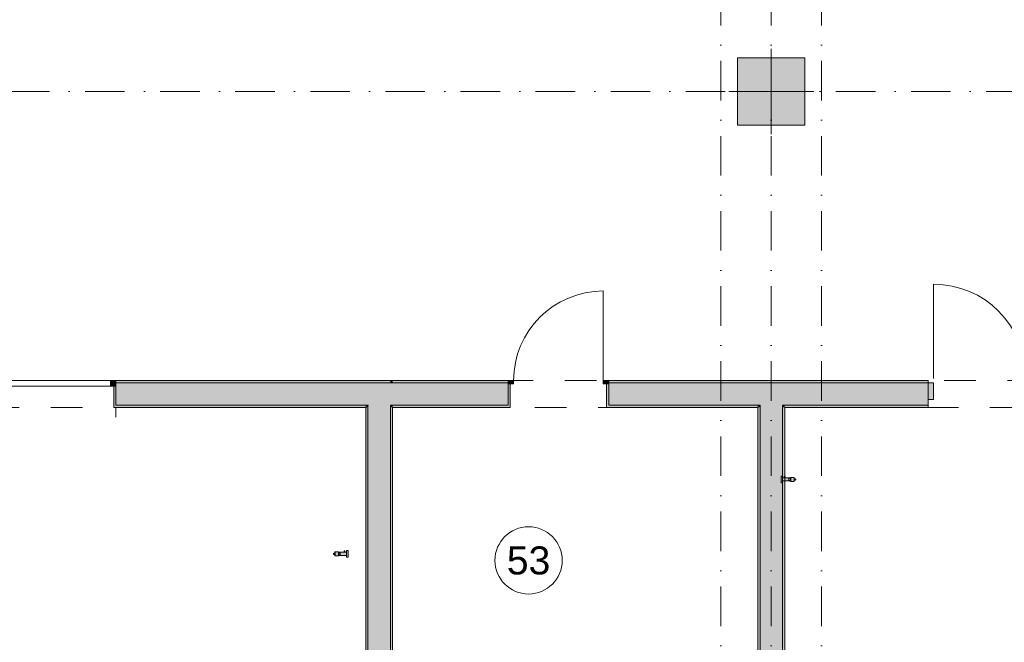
# Model space of a CAD drawing. Header units: millimetres. Extents: x -14761 to 157739, y -22400 to 107990.
# Tile 141 of 228: x 101290 to 110081, y 40084 to 45642. Entities that reach past the tile are written whole.
import ezdxf

# ---------------------------------------------------------------- set-up
doc = ezdxf.new("R2010")
doc.units = ezdxf.units.MM
doc.header["$MEASUREMENT"] = 0
doc.linetypes.add('Штриховая', pattern=[564.444447, 282.222223, -282.222223])
doc.linetypes.add('Штрихпунктирная', pattern=[670.277762, 352.777767, -176.388884, 0, -141.111112])
for name, color, linetype in [('Интерьер - Мебель', 7, 'Continuous'), ('Интерьер - Оборудование', 7, 'Continuous'), ('Конструктив - Колонны', 7, 'Continuous'), ('Конструктив - Навесные Стены', 7, 'Continuous'), ('Конструктив - Стены Блок 200 нов', 7, 'Continuous'), ('Элемент Модели - Зона', 7, 'Continuous'), ('Элемент Модели - Оси', 7, 'Continuous')]:
    doc.layers.add(name, color=color, linetype=linetype)
doc.styles.add('СГЕНЕРИР_СТИЛЬ_1', font='txt')

msp = doc.modelspace()

# ---------------------------------------------------------------- hatches: boundary and pattern name
at = {"layer": 'Интерьер - Оборудование', "linetype": 'Continuous', "lineweight": 0, "true_color": 0xe5e5e5}
for points in [[(108116.6, 41554.9), (108115.3, 41554.9), (108114.5, 41554.9), (108114.4, 41554.9), (108114.4, 41551.4), (108100.6, 41551.4), (108100.6, 41552.1), (108100.6, 41558.2), (108100.6, 41563), (108100.6, 41566.2), (108100.6, 41567.6), (108088.6, 41567.6), (108088.6, 41566.2), (108088.6, 41563), (108088.6, 41558.2), (108088.6, 41552.1), (108088.6, 41545.2), (108088.6, 41537.7), (108088.6, 41530.2), (108088.6, 41523.2), (108088.6, 41517.2), (108088.6, 41512.4), (108088.6, 41509.2), (108088.6, 41507.8), (108100.6, 41507.8), (108100.6, 41509.2), (108100.6, 41512.4), (108100.6, 41517.2), (108100.6, 41523.2), (108100.6, 41523.9), (108167.1, 41523.9), (108167.3, 41523.8), (108167.6, 41523.7), (108173.6, 41523.7), (108173.6, 41523.5), (108173.6, 41521.9), (108173.6, 41521), (108173.6, 41520.7), (108204.1, 41520.7), (108205.2, 41521.1), (108205.6, 41522.2), (108205.6, 41522.5), (108205.6, 41523.4), (108205.6, 41524.8), (108205.6, 41526.7), (108205.6, 41529.1), (108205.6, 41531.8), (108205.6, 41532.6), (108209.5, 41532.6), (108213.6, 41532.6), (108214.4, 41532.6), (108215.5, 41532.8), (108216.5, 41533.2), (108217.3, 41533.8), (108218.5, 41535.4), (108219, 41538.3), (108218.8, 41539.3), (108218.3, 41540.3), (108217.7, 41541.1), (108216.2, 41542.3), (108213.3, 41542.8), (108212.5, 41542.8), (108208.3, 41542.8), (108205.6, 41542.8), (108205.6, 41543.6), (108205.6, 41546.3), (108205.6, 41548.7), (108205.6, 41550.6), (108205.6, 41552), (108205.6, 41552.9), (108205.6, 41553.2), (108205.2, 41554.2), (108204.1, 41554.7), (108173.6, 41554.7), (108173.6, 41554.4), (108173.6, 41553.5), (108173.6, 41551.9), (108173.6, 41551.7), (108167.6, 41551.7), (108167.1, 41551.4), (108126.3, 41551.4), (108126.3, 41554.9), (108126.2, 41554.9), (108125.4, 41554.9), (108124.2, 41554.9), (108124.2, 41565.1), (108123.8, 41565.1), (108122.6, 41565.1), (108120.8, 41565.1), (108119, 41565.1), (108117.4, 41565.1), (108116.6, 41565.1)], [(104193.2, 40890.7), (104193.2, 40900.9), (104192.3, 40900.9), (104190.8, 40900.9), (104189, 40900.9), (104187.2, 40900.9), (104186, 40900.9), (104185.5, 40900.9), (104185.5, 40890.7), (104184.4, 40890.7), (104183.6, 40890.7), (104183.5, 40890.7), (104183.5, 40887.3), (104142.7, 40887.3), (104142.1, 40887.5), (104136.1, 40887.5), (104136.1, 40887.7), (104136.1, 40889.3), (104136.1, 40890.2), (104136.1, 40890.5), (104105.6, 40890.5), (104104.6, 40890.1), (104104.1, 40889), (104104.1, 40888.7), (104104.1, 40887.8), (104104.1, 40886.4), (104104.1, 40884.5), (104104.1, 40882.1), (104104.1, 40879.4), (104104.1, 40878.6), (104101.4, 40878.6), (104097.3, 40878.6), (104096.5, 40878.6), (104093.6, 40878.1), (104092, 40876.9), (104091.4, 40876.1), (104091, 40875.1), (104090.8, 40874.1), (104091.3, 40871.2), (104092.5, 40869.6), (104093.3, 40869), (104094.3, 40868.6), (104095.3, 40868.4), (104096.1, 40868.4), (104100.3, 40868.4), (104104.1, 40868.4), (104104.1, 40867.6), (104104.1, 40864.9), (104104.1, 40862.5), (104104.1, 40860.6), (104104.1, 40859.2), (104104.1, 40858.3), (104104.1, 40858), (104104.6, 40857), (104105.6, 40856.5), (104136.1, 40856.5), (104136.1, 40856.8), (104136.1, 40857.7), (104136.1, 40859.3), (104136.1, 40859.5), (104142.1, 40859.5), (104142.4, 40859.6), (104142.7, 40859.8), (104209.2, 40859.8), (104209.2, 40859.1), (104209.2, 40853), (104209.2, 40848.2), (104209.2, 40845), (104209.2, 40843.6), (104221.2, 40843.6), (104221.2, 40845), (104221.2, 40848.2), (104221.2, 40853), (104221.2, 40859.1), (104221.2, 40866), (104221.2, 40873.5), (104221.2, 40881), (104221.2, 40888), (104221.2, 40894), (104221.2, 40898.8), (104221.2, 40902), (104221.2, 40903.4), (104209.2, 40903.4), (104209.2, 40902), (104209.2, 40898.8), (104209.2, 40894), (104209.2, 40888), (104209.2, 40887.3), (104195.4, 40887.3), (104195.4, 40890.7), (104195.2, 40890.7), (104194.5, 40890.7)]]:
    msp.add_hatch(color=254, dxfattribs=at).paths.add_polyline_path(points)
at = {"layer": 'Конструктив - Колонны', "linetype": 'Continuous', "lineweight": 0, "true_color": 0x000000}
msp.add_hatch(color=18, dxfattribs=at).paths.add_polyline_path([(107700, 44700), (108300, 44700), (108300, 45300), (107700, 45300)])
at = {"layer": 'Конструктив - Навесные Стены', "linetype": 'Continuous', "lineweight": 0, "true_color": 0x000000}
msp.add_hatch(color=18, dxfattribs=at).paths.add_polyline_path([(109450, 42250), (109450, 42400), (109400, 42400), (109400, 42250)])
at = {"layer": 'Конструктив - Стены Блок 200 нов', "linetype": 'Continuous', "lineweight": 0, "true_color": 0x000000}
for points in [[(102099.5, 42420), (102099.5, 42370), (102149.5, 42370), (102149.5, 42420)], [(102149.5, 42400), (104599.7, 42400), (104599.7, 42420), (102149.5, 42420)], [(102149.5, 42400), (102149.5, 42370), (102149.5, 42200), (104399.7, 42200), (104399.7, 42400)], [(104399.7, 42200), (104599.7, 42400), (104399.7, 42400)], [(104399.7, 42200), (104599.7, 42200), (104599.7, 42400)], [(104599.7, 42400), (104619.7, 42420), (104599.7, 42420)], [(104599.7, 42400), (104619.7, 42400), (104619.7, 42420)], [(104599.7, 42400), (104599.7, 42200), (104619.7, 42200), (104619.7, 42400)], [(104619.7, 42400), (105649.8, 42400), (105649.8, 42420), (104619.7, 42420)], [(104619.7, 42400), (104619.7, 42200), (105649.8, 42200), (105649.8, 42390), (105649.8, 42400)], [(105649.8, 42390), (105699.8, 42390), (105699.8, 42420), (105649.8, 42420)], [(105649.8, 42180), (105669.8, 42180), (105669.8, 42390), (105649.8, 42390), (105649.8, 42200)], [(106549.8, 42420), (106499.8, 42420), (106499.8, 42390), (106549.8, 42390)], [(106529.8, 42180), (106549.8, 42180), (106549.8, 42200), (106549.8, 42390), (106529.8, 42390)], [(106549.8, 42400), (109400, 42400), (109400, 42420), (106549.8, 42420)], [(106549.8, 42400), (106549.8, 42390), (106549.8, 42200), (107900, 42200), (107900, 42400)], [(107900, 42200), (108100, 42200), (108100, 42400), (107900, 42400)], [(108100, 42200), (109400, 42200), (109400, 42400), (108100, 42400)], [(102129.5, 42180), (102149.5, 42180), (102149.5, 42200), (102149.5, 42370), (102129.5, 42370)], [(102149.5, 42200), (102149.5, 42180), (104379.7, 42180), (104379.7, 42200)], [(104379.7, 42180), (104399.7, 42200), (104379.7, 42200)], [(104379.7, 42180), (104399.7, 42180), (104399.7, 42200)], [(104399.7, 42200), (104399.7, 36550), (104599.7, 36550), (104599.7, 42200)], [(104599.7, 42200), (104599.7, 42180), (104619.7, 42180), (104619.7, 42200)], [(104619.7, 42200), (104619.7, 42180), (105649.8, 42180), (105649.8, 42200)], [(106549.8, 42200), (106549.8, 42180), (107880, 42180), (107880, 42200)], [(107880, 42180), (107900, 42180), (107900, 42200), (107880, 42200)], [(107900, 42180), (108100, 42180), (108100, 42200), (107900, 42200)], [(108100, 42180), (108120, 42180), (108120, 42200), (108100, 42200)], [(108120, 42180), (109400, 42180), (109400, 42200), (108120, 42200)], [(104379.7, 42180), (104379.7, 36550), (104399.7, 36550), (104399.7, 42180)], [(104599.7, 42180), (104599.7, 36550), (104619.7, 36550), (104619.7, 42180)], [(107880, 42180), (107880, 36550), (107900, 36550), (107900, 42180)], [(108100, 36550), (108100, 42180), (107900, 42180), (107900, 36550)], [(108120, 36550), (108120, 42180), (108100, 42180), (108100, 36550)]]:
    msp.add_hatch(color=18, dxfattribs=at).paths.add_polyline_path(points)

# ---------------------------------------------------------------- linework, layer by layer
at = {"layer": 'Интерьер - Мебель', "color": 7, "linetype": 'Continuous', "lineweight": 15}
msp.add_lwpolyline([(99049.5, 42180), (96719.6, 42180), (96719.6, 36320), (104379.7, 36320), (104379.7, 42180), (102149.5, 42180), (102149.5, 42095)], dxfattribs=at)
at = {"layer": 'Интерьер - Оборудование', "color": 7, "linetype": 'Continuous', "lineweight": 15}
for p, q in [((108100.6, 41551.4), (108100.6, 41523.9)), ((108114.4, 41551.4), (108126.3, 41551.4)), ((108116.6, 41554.9), (108124.2, 41554.9)), ((108157.6, 41529.2), (108157.6, 41546.2)), ((108158, 41547.7), (108165.5, 41547.7)), ((108165.5, 41527.7), (108158, 41527.7)), ((108173.6, 41551.7), (108173.6, 41523.7)), ((108204.1, 41554.7), (108204.1, 41520.7)), ((108205.6, 41542.8), (108205.6, 41532.6)), ((104104.1, 40878.6), (104104.1, 40868.4)), ((104105.6, 40890.5), (104105.6, 40856.5)), ((104136.1, 40887.5), (104136.1, 40859.5)), ((104151.8, 40883.5), (104144.3, 40883.5)), ((104152.1, 40865), (104152.1, 40882)), ((104195.4, 40887.3), (104183.5, 40887.3)), ((104193.2, 40890.7), (104185.5, 40890.7)), ((104209.2, 40887.3), (104209.2, 40859.8)), ((104144.3, 40863.5), (104151.8, 40863.5))]:
    msp.add_line(p, q, dxfattribs=at)
at = {"layer": 'Интерьер - Оборудование', "color": 7, "linetype": 'Continuous', "lineweight": 15, "flags": 128}
for points in [[(108116.6, 41554.9), (108116.6, 41565.1), (108117.4, 41565.1), (108119, 41565.1), (108120.8, 41565.1), (108122.6, 41565.1), (108123.8, 41565.1), (108124.2, 41565.1), (108124.2, 41554.9), (108125.4, 41554.9), (108126.2, 41554.9), (108126.3, 41554.9), (108126.3, 41551.4), (108167.1, 41551.4), (108167.6, 41551.7), (108173.6, 41551.7), (108173.6, 41551.9), (108173.6, 41553.5), (108173.6, 41554.4), (108173.6, 41554.7), (108204.1, 41554.7), (108205.2, 41554.2), (108205.6, 41553.2), (108205.6, 41552.9), (108205.6, 41552), (108205.6, 41550.6), (108205.6, 41548.7), (108205.6, 41546.3), (108205.6, 41543.6), (108205.6, 41542.8), (108208.3, 41542.8), (108212.5, 41542.8), (108213.3, 41542.8), (108216.2, 41542.3), (108217.7, 41541.1), (108218.3, 41540.3), (108218.8, 41539.3), (108219, 41538.3), (108218.5, 41535.4), (108217.3, 41533.8), (108216.5, 41533.2), (108215.5, 41532.8), (108214.4, 41532.6), (108213.6, 41532.6), (108209.5, 41532.6), (108205.6, 41532.6), (108205.6, 41531.8), (108205.6, 41529.1), (108205.6, 41526.7), (108205.6, 41524.8), (108205.6, 41523.4), (108205.6, 41522.5), (108205.6, 41522.2), (108205.2, 41521.1), (108204.1, 41520.7), (108173.6, 41520.7), (108173.6, 41521), (108173.6, 41521.9), (108173.6, 41523.5), (108173.6, 41523.7), (108167.6, 41523.7), (108167.3, 41523.8), (108167.1, 41523.9), (108100.6, 41523.9), (108100.6, 41523.2), (108100.6, 41517.2), (108100.6, 41512.4), (108100.6, 41509.2), (108100.6, 41507.8), (108088.6, 41507.8), (108088.6, 41509.2), (108088.6, 41512.4), (108088.6, 41517.2), (108088.6, 41523.2), (108088.6, 41530.2), (108088.6, 41537.7), (108088.6, 41545.2), (108088.6, 41552.1), (108088.6, 41558.2), (108088.6, 41563), (108088.6, 41566.2), (108088.6, 41567.6), (108100.6, 41567.6), (108100.6, 41566.2), (108100.6, 41563), (108100.6, 41558.2), (108100.6, 41552.1), (108100.6, 41551.4), (108114.4, 41551.4), (108114.4, 41554.9), (108114.5, 41554.9), (108115.3, 41554.9)], [(104193.2, 40890.7), (104193.2, 40900.9), (104192.3, 40900.9), (104190.8, 40900.9), (104189, 40900.9), (104187.2, 40900.9), (104186, 40900.9), (104185.5, 40900.9), (104185.5, 40890.7), (104184.4, 40890.7), (104183.6, 40890.7), (104183.5, 40890.7), (104183.5, 40887.3), (104142.7, 40887.3), (104142.1, 40887.5), (104136.1, 40887.5), (104136.1, 40887.7), (104136.1, 40889.3), (104136.1, 40890.2), (104136.1, 40890.5), (104105.6, 40890.5), (104104.6, 40890.1), (104104.1, 40889), (104104.1, 40888.7), (104104.1, 40887.8), (104104.1, 40886.4), (104104.1, 40884.5), (104104.1, 40882.1), (104104.1, 40879.4), (104104.1, 40878.6), (104101.4, 40878.6), (104097.3, 40878.6), (104096.5, 40878.6), (104093.6, 40878.1), (104092, 40876.9), (104091.4, 40876.1), (104091, 40875.1), (104090.8, 40874.1), (104091.3, 40871.2), (104092.5, 40869.6), (104093.3, 40869), (104094.3, 40868.6), (104095.3, 40868.4), (104096.1, 40868.4), (104100.3, 40868.4), (104104.1, 40868.4), (104104.1, 40867.6), (104104.1, 40864.9), (104104.1, 40862.5), (104104.1, 40860.6), (104104.1, 40859.2), (104104.1, 40858.3), (104104.1, 40858), (104104.6, 40857), (104105.6, 40856.5), (104136.1, 40856.5), (104136.1, 40856.8), (104136.1, 40857.7), (104136.1, 40859.3), (104136.1, 40859.5), (104142.1, 40859.5), (104142.4, 40859.6), (104142.7, 40859.8), (104209.2, 40859.8), (104209.2, 40859.1), (104209.2, 40853), (104209.2, 40848.2), (104209.2, 40845), (104209.2, 40843.6), (104221.2, 40843.6), (104221.2, 40845), (104221.2, 40848.2), (104221.2, 40853), (104221.2, 40859.1), (104221.2, 40866), (104221.2, 40873.5), (104221.2, 40881), (104221.2, 40888), (104221.2, 40894), (104221.2, 40898.8), (104221.2, 40902), (104221.2, 40903.4), (104209.2, 40903.4), (104209.2, 40902), (104209.2, 40898.8), (104209.2, 40894), (104209.2, 40888), (104209.2, 40887.3), (104195.4, 40887.3), (104195.4, 40890.7), (104195.2, 40890.7), (104194.5, 40890.7)]]:
    msp.add_lwpolyline(points, close=True, dxfattribs=at)
at = {"layer": 'Интерьер - Оборудование', "color": 7, "linetype": 'Continuous', "lineweight": 15}
for centre, radius, start, end in [((108158, 41547.3), 0.422, 90, 190.21577), ((108152, 41546.2), 5.65, 0, 10.21601), ((108152, 41529.2), 5.65, 349.78399, 0), ((108158, 41528.1), 0.422, 169.78423, 270), ((108188.2, 41542.7), 23.3, 163.6601, 167.49027), ((108188.2, 41532.7), 23.3, 192.50973, 196.3399), ((108173.4, 41547), 7.77, 152.22653, 163.66012), ((108173.4, 41528.4), 7.77, 196.33988, 207.77347), ((108170.7, 41548.4), 4.8, 141.98538, 152.22653), ((108170.7, 41527), 4.8, 207.77347, 218.01462), ((108167.6, 41550.8), 0.883, 90, 141.98522), ((108167.6, 41524.6), 0.883, 218.01478, 270), ((108167.6, 41550.8), 0.883, 38.01478, 90), ((108167.6, 41524.6), 0.883, 270, 321.98522), ((108164.5, 41548.4), 4.8, 27.77347, 38.01462), ((108164.5, 41527), 4.8, 321.98538, 332.22653), ((108161.8, 41547), 7.86, 16.08805, 27.77346), ((108161.8, 41528.4), 7.86, 332.22654, 343.91195), ((108146.3, 41542.5), 24.1, 12.26477, 16.08807), ((108146.3, 41532.9), 24.1, 343.91193, 347.73523), ((108135.4, 41540.1), 35.2, 4.16407, 12.26478), ((108135.4, 41535.3), 35.2, 347.73522, 355.83593), ((108102.1, 41537.7), 68.6, 0, 4.16407), ((108102.1, 41537.7), 68.6, 355.83593, 0), ((104207.6, 40873.5), 68.6, 175.83593, 180), ((104174.4, 40875.9), 35.2, 167.73522, 175.83593), ((104163.5, 40878.3), 24.1, 163.91193, 167.73523), ((104147.9, 40882.8), 7.86, 152.22654, 163.91195), ((104145.2, 40884.2), 4.8, 141.98538, 152.22653), ((104142.1, 40886.6), 0.883, 90, 141.98522), ((104142.1, 40886.6), 0.883, 38.01478, 90), ((104139, 40884.2), 4.8, 27.77347, 38.01462), ((104136.4, 40882.8), 7.77, 16.33988, 27.77347), ((104121.5, 40878.5), 23.3, 12.50973, 16.3399), ((104151.8, 40883.1), 0.422, 349.78423, 90), ((104157.8, 40882), 5.65, 169.78399, 180), ((104207.6, 40873.5), 68.6, 180, 184.16407), ((104174.4, 40871.1), 35.2, 184.16407, 192.26478), ((104163.5, 40868.7), 24.1, 192.26477, 196.08807), ((104147.9, 40864.2), 7.86, 196.08805, 207.77346), ((104145.2, 40862.8), 4.8, 207.77347, 218.01462), ((104142.1, 40860.4), 0.883, 218.01478, 270), ((104142.1, 40860.4), 0.883, 270, 321.98522), ((104139, 40862.8), 4.8, 321.98538, 332.22653), ((104136.4, 40864.2), 7.77, 332.22653, 343.66012), ((104121.5, 40868.5), 23.3, 343.6601, 347.49027), ((104151.8, 40863.9), 0.422, 270, 10.21577), ((104157.8, 40865), 5.65, 180, 190.21601)]:
    msp.add_arc(centre, radius, start, end, dxfattribs=at)
at = {"layer": 'Конструктив - Колонны', "color": 251, "linetype": 'Continuous', "lineweight": 5, "true_color": 0x575757}
for p, q in [((108000, 45080), (108000, 45380)), ((107920, 45000), (107620, 45000)), ((108080, 45000), (108380, 45000)), ((108000, 44920), (108000, 44620))]:
    msp.add_line(p, q, dxfattribs=at)
at = {"layer": 'Конструктив - Колонны', "color": 251, "linetype": 'Continuous', "lineweight": 15, "true_color": 0x575757, "flags": 128}
msp.add_lwpolyline([(107700, 44700), (108300, 44700), (108300, 45300), (107700, 45300)], close=True, dxfattribs=at)
at = {"layer": 'Конструктив - Колонны', "color": 251, "linetype": 'Continuous', "lineweight": 5, "true_color": 0x575757}
msp.add_point((108000, 45000), dxfattribs=at)
at = {"layer": 'Конструктив - Навесные Стены', "color": 7, "linetype": 'Continuous', "lineweight": 15}
for p, q in [((109450, 42460), (109450, 43280.3)), ((109450, 42460), (109450, 42440)), ((109450, 42440), (109450, 42460)), ((109400, 42400), (109400, 42250)), ((109450, 42400), (109400, 42400)), ((109450, 42400), (109450, 42250)), ((109450, 42250), (109400, 42250))]:
    msp.add_line(p, q, dxfattribs=at)
msp.add_arc((109450, 42460), 820.3, 0, 90, dxfattribs=at)
at = {"layer": 'Конструктив - Стены Блок 200 нов', "color": 251, "linetype": 'Continuous', "lineweight": 5, "true_color": 0x575757}
for p, q in [((106499.8, 42420), (106499.8, 43220)), ((102149.5, 42420), (101009.5, 42420)), ((102099.5, 42420), (102099.5, 42370)), ((102149.5, 42420), (102099.5, 42420)), ((102149.5, 42370), (102149.5, 42420)), ((105699.8, 42420), (105649.8, 42420)), ((105649.8, 42420), (105649.8, 42390)), ((105649.8, 42390), (105699.8, 42390)), ((105699.8, 42390), (105699.8, 42420)), ((106549.8, 42420), (106499.8, 42420)), ((106499.8, 42420), (106499.8, 42390)), ((106499.8, 42390), (106549.8, 42390)), ((106549.8, 42390), (106549.8, 42420)), ((102149.5, 42370), (101009.5, 42370)), ((102099.5, 42370), (102149.5, 42370))]:
    msp.add_line(p, q, dxfattribs=at)
at = {"layer": 'Конструктив - Стены Блок 200 нов', "color": 251, "linetype": 'Continuous', "lineweight": 20, "true_color": 0x575757}
for p, q in [((102149.5, 42420), (102149.5, 42400)), ((102149.5, 42420), (102149.5, 42400)), ((102149.5, 42420), (102149.5, 42400)), ((104399.7, 42400), (102149.5, 42400)), ((102149.5, 42400), (102149.5, 42370)), ((102149.5, 42400), (102149.5, 42370)), ((102149.5, 42400), (102149.5, 42370)), ((104599.7, 42400), (104399.7, 42400)), ((104599.7, 42400), (104399.7, 42400)), ((104619.7, 42400), (104599.7, 42400)), ((104619.7, 42400), (104599.7, 42400)), ((105649.8, 42400), (104619.7, 42400)), ((105649.8, 42420), (105649.8, 42400)), ((105649.8, 42420), (105649.8, 42400)), ((105649.8, 42420), (105649.8, 42400)), ((105649.8, 42400), (105649.8, 42390)), ((105649.8, 42400), (105649.8, 42390)), ((105649.8, 42400), (105649.8, 42390)), ((105649.8, 42390), (105669.8, 42390)), ((105649.8, 42200), (105649.8, 42390)), ((105669.8, 42390), (105669.8, 42180)), ((105669.8, 42390), (105669.8, 42180)), ((106529.8, 42390), (106529.8, 42180)), ((106549.8, 42390), (106529.8, 42390)), ((106529.8, 42390), (106529.8, 42180)), ((106549.8, 42420), (106549.8, 42400)), ((106549.8, 42420), (106549.8, 42400)), ((106549.8, 42420), (106549.8, 42400)), ((107900, 42400), (106549.8, 42400)), ((106549.8, 42400), (106549.8, 42390)), ((106549.8, 42400), (106549.8, 42390)), ((106549.8, 42400), (106549.8, 42390)), ((106549.8, 42200), (106549.8, 42390)), ((108100, 42400), (107900, 42400)), ((109400, 42400), (108100, 42400)), ((102129.5, 42370), (102129.5, 42180)), ((102149.5, 42370), (102129.5, 42370)), ((102129.5, 42370), (102129.5, 42180)), ((102149.5, 42200), (102149.5, 42370)), ((102149.5, 42200), (104379.7, 42200)), ((104399.7, 42200), (104379.7, 42200)), ((104399.7, 42200), (104379.7, 42200)), ((104399.7, 42200), (104399.7, 36550)), ((104599.7, 42200), (104619.7, 42200)), ((104599.7, 36550), (104599.7, 42200)), ((104599.7, 42200), (104619.7, 42200)), ((104619.7, 42200), (105649.8, 42200)), ((106549.8, 42200), (107900, 42200)), ((107900, 42200), (107900, 42180)), ((107900, 42200), (107900, 42180)), ((108100, 42180), (108100, 42200)), ((108100, 42180), (108100, 42200)), ((108100, 42200), (109400, 42200)), ((102149.5, 42180), (102129.5, 42180)), ((102149.5, 42180), (102129.5, 42180)), ((105649.8, 42180), (105669.8, 42180)), ((105649.8, 42180), (105669.8, 42180)), ((106549.8, 42180), (106529.8, 42180)), ((106549.8, 42180), (106529.8, 42180)), ((107900, 42180), (107900, 36550)), ((108100, 36550), (108100, 42180))]:
    msp.add_line(p, q, dxfattribs=at)
at = {"layer": 'Конструктив - Стены Блок 200 нов', "color": 251, "linetype": 'Continuous', "lineweight": 20, "true_color": 0x575757, "flags": 128}
for points in [[(104599.7, 42420), (102149.5, 42420)], [(104619.7, 42420), (104599.7, 42420)], [(105649.8, 42420), (104619.7, 42420)], [(109400, 42420), (106549.8, 42420)], [(109400, 42420), (109400, 42400)], [(109400, 42400), (109400, 42200)], [(109400, 42200), (109400, 42180)], [(102149.5, 42180), (104379.7, 42180)], [(104379.7, 42180), (104379.7, 36550)], [(104619.7, 36550), (104619.7, 42180)], [(104619.7, 42180), (105649.8, 42180)], [(106549.8, 42180), (107880, 42180)], [(107880, 42180), (107880, 36550)], [(108120, 36550), (108120, 42180)], [(108120, 42180), (109400, 42180)]]:
    msp.add_lwpolyline(points, dxfattribs=at)
at = {"layer": 'Конструктив - Стены Блок 200 нов', "color": 251, "linetype": 'Continuous', "lineweight": 5, "true_color": 0x575757}
msp.add_arc((106499.8, 42420), 800, 90, 180, dxfattribs=at)
at = {"layer": 'Конструктив - Стены Блок 200 нов', "color": 251, "linetype": 'Continuous', "lineweight": 20, "true_color": 0x575757}
msp.add_point((104399.7, 42200), dxfattribs=at)
at = {"layer": 'Элемент Модели - Зона', "color": 7, "linetype": 'Штриховая', "lineweight": 15, "flags": 128}
for points in [[(36150, 44957.4), (36110, 44957.4), (36110, 36320), (41880.3, 36320), (41880.3, 39141.6), (45142.5, 42405.1), (45156.7, 42391), (45156.7, 42420), (63300, 42420), (63300, 42400), (77399.7, 42400), (77399.7, 42420), (114081.4, 42420), (117316.7, 39176.5), (117320.1, 38841.9), (117320.1, 36305), (117360, 36305), (117360, 34300), (117120, 34300), (117120, 35700), (116700, 35700), (116700, 36100), (108300, 36100), (108300, 35700), (107700, 35700), (107700, 36100), (99320, 36100), (99320, 26970), (107700, 26970), (107700, 27650), (108300, 27650), (108300, 26460), (112380, 26460), (112380, 27370), (112500, 27370), (112500, 21180.1), (117120, 21180.1), (117120, 26250), (116650, 26250), (116650, 27750), (117120, 27750), (117120, 32800), (117360, 32800), (117360, 20150.1), (117120, 20150.1), (117120, 20940.1), (99320, 20940.1), (99320, 14650.1), (117120, 14650.1), (117120, 17700.1), (116700.1, 17700.1), (116700.1, 18325.6), (117120, 18325.6), (117120, 18650.1), (117360, 18650.1), (117360, 18320.1), (120850, 18320.1), (120850, 37205.1), (120238.9, 37205.1), (120238.9, 45000), (125700, 45000), (125700, 45300), (126300, 45300), (126300, 45000), (141025, 45000), (141025, 45100), (140125, 45100), (140125, 47500), (132700, 47500), (132700, 53680), (130530, 53680), (130530, 54300), (129182.9, 54300), (126300, 54300), (126300, 53700), (125700, 53700), (125700, 54212.5), (124799.8, 54212.5), (117300, 54212.5), (117300, 53700), (116700, 53700), (116700, 54212.5), (108300, 54212.5), (108300, 53700), (107700, 53700), (107700, 54212.5), (99300, 54212.5), (99300, 53700), (98700, 53700), (98700, 54212.5), (90650, 54212.5), (90650, 53700), (90050, 53700), (89950, 53700), (89950, 48632.8), (77450.1, 48632.8), (77450.1, 53800), (77450.1, 61690), (77460.1, 61690), (77460.1, 67850), (74720, 67850), (74720, 59730), (73964.5, 59730), (73964.5, 54212), (72300.1, 54212), (72300.1, 53700), (71700.1, 53700), (71700.1, 54212), (63300, 54212), (63300, 53700), (62700, 53700), (62700, 54212), (61025, 54212), (61025, 46500), (61025, 45000), (54300, 45000), (54300, 44700), (53700, 44700), (53700, 45000), (45300, 45000), (45300, 44700), (44700, 44700), (44700, 45000), (36750, 45000), (36750, 44700), (36150, 44700)], [(107700, 44700), (107700, 45300), (108300, 45300), (108300, 44700)], [(96719.6, 42180), (96719.6, 36550), (104379.7, 36550), (104379.7, 42180)], [(107880, 36550), (107880, 42180), (104619.7, 42180), (104619.7, 36550)], [(109400, 42180), (108120, 42180), (108120, 36550.7), (117080.1, 36550.7), (117080.1, 39081.9), (113982, 42180)]]:
    msp.add_lwpolyline(points, close=True, dxfattribs=at)
at = {"layer": 'Элемент Модели - Зона', "color": 7, "linetype": 'Continuous', "lineweight": 15, "flags": 128}
msp.add_lwpolyline([(106133.4, 40815.2, 1), (105533.4, 40815.2, 1)], format="xyb", close=True, dxfattribs=at)
at = {"layer": 'Элемент Модели - Оси', "color": 7, "linetype": 'Штрихпунктирная', "lineweight": 15}
for p, q in [((107550, 92200), (107550, -1975)), ((108000, 92200), (108000, -1975)), ((108450, 92200), (108450, -1975)), ((-12760.6, 45000), (155650, 45000))]:
    msp.add_line(p, q, dxfattribs=at)

# ---------------------------------------------------------------- texts
at = {"layer": 'Элемент Модели - Зона', "color": 7, "lineweight": 15, "insert": (105833.4, 40813.1), "char_height": 250, "attachment_point": 5, "style": 'СГЕНЕРИР_СТИЛЬ_1'}
msp.add_mtext('\\A1;{\\pqc;\\fArial|b0|i0|c204|p38;53}', dxfattribs=at)

doc.saveas('drawing.dxf')
